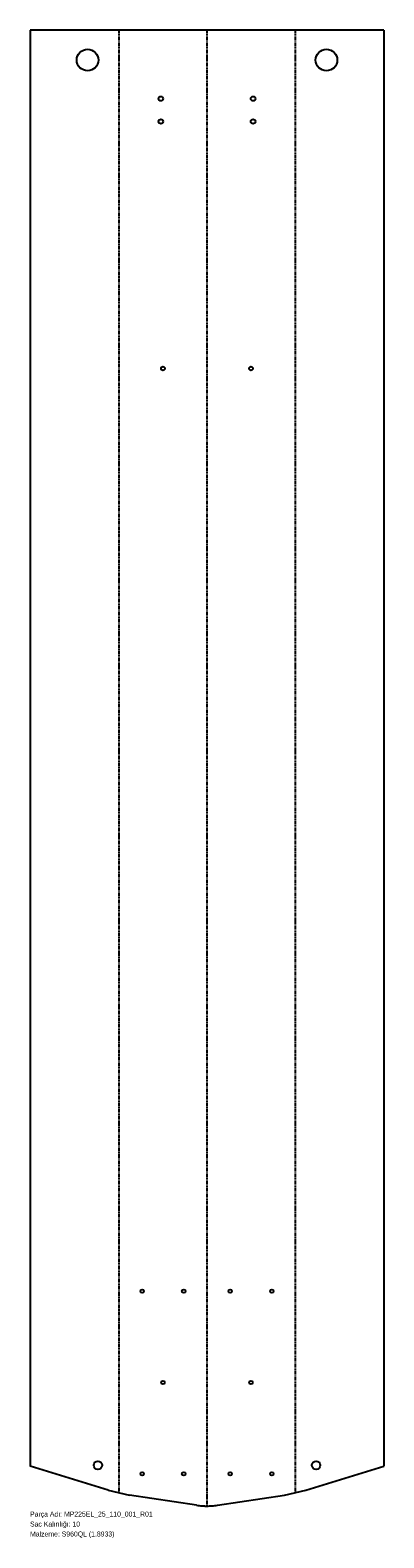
# Model space of a CAD drawing. Header units: millimetres. Extents: x 0 to 851, y -75 to 3556.
import ezdxf

# ---------------------------------------------------------------- set-up
doc = ezdxf.new("R2010")
doc.units = ezdxf.units.MM
for name, pattern in [('SLD-İki-Kısa-Kesik-Çizgili-Uzun-Kesik-Çizgi', [15.748, 8.128, -1.524, 1.524, -1.524, 1.524, -1.524]), ('SLD-Katı', [0]), ('SLD-Sürekli', [0])]:
    doc.linetypes.add(name, pattern=pattern)
doc.layers.add('METIN', color=96, linetype='SLD-Katı')
doc.styles.add('SLDTEXTSTYLE0', font='ARIAL.TTF', dxfattribs={"width": 0.948, "bigfont": 'bigfont'})
doc.styles.add('SLDTEXTSTYLE1', font='ARIAL.TTF', dxfattribs={"width": 0.948})

msp = doc.modelspace()

# ---------------------------------------------------------------- linework, layer by layer
at = {"color": 7, "linetype": 'SLD-Sürekli', "lineweight": 25}
for p, q in [((0.4, 3556.4), (0.4, 97.2)), ((851.3, 3556.4), (0.4, 3556.4)), ((851.3, 3556.4), (851.3, 97.2)), ((188.4, 39.7), (0.4, 97.2)), ((663.3, 39.7), (851.3, 97.2)), ((188.4, 39.7), (239.7, 27.8)), ((612, 27.8), (663.3, 39.7)), ((400.2, 3.2), (239.7, 27.8)), ((451.5, 3.2), (612, 27.8))]:
    msp.add_line(p, q, dxfattribs=at)
at = {"color": 7, "linetype": 'SLD-İki-Kısa-Kesik-Çizgili-Uzun-Kesik-Çizgi'}
for p, q in [((214, 3556.4), (214, 33.7)), ((425.8, 3556.4), (425.8, 1.4)), ((637.7, 3556.4), (637.7, 33.7))]:
    msp.add_line(p, q, dxfattribs=at)
at = {"color": 7, "linetype": 'SLD-Sürekli', "lineweight": 25}
for centre, radius in [((138.4, 3484.4), 26), ((713.3, 3484.4), 26), ((314.9, 3391.4), 5.5), ((536.7, 3391.4), 5.5), ((314.9, 3336.4), 5.5), ((536.7, 3336.4), 5.5), ((319.9, 2741.4), 4.5), ((531.7, 2741.4), 4.5), ((269.9, 518.8), 4.25), ((369.9, 518.8), 4.25), ((481.7, 518.8), 4.25), ((581.7, 518.8), 4.25), ((319.9, 298.8), 4.25), ((531.7, 298.8), 4.25), ((163.4, 99.6), 10), ((688.3, 99.6), 10), ((269.9, 78.8), 4.25), ((369.9, 78.8), 4.25), ((481.7, 78.8), 4.25), ((581.7, 78.8), 4.25)]:
    msp.add_circle(centre, radius, dxfattribs=at)
msp.add_open_spline([(400.2, 3.2), (404.6, 2.6), (408.9, 2.2), (415.3, 1.7), (417.4, 1.6), (420.6, 1.5), (421.7, 1.4), (423.2, 1.4), (423.7, 1.4), (424.8, 1.4), (425.3, 1.4), (428, 1.4), (430.1, 1.4), (433.3, 1.6), (434.4, 1.6), (436, 1.7), (436.5, 1.7), (437.4, 1.8), (437.6, 1.8), (438, 1.8), (438.2, 1.8), (438.4, 1.8), (438.6, 1.9), (442.8, 2.2), (447, 2.6), (451.5, 3.2)], degree=3, knots=[0, 0, 0, 0, 0.25, 0.25, 0.375, 0.375, 0.4375, 0.4375, 0.46875, 0.46875, 0.5, 0.5, 0.625, 0.625, 0.6875, 0.6875, 0.71875, 0.71875, 0.734375, 0.734375, 0.742188, 0.742188, 0.75, 0.75, 1, 1, 1, 1], dxfattribs=at)

# ---------------------------------------------------------------- texts
at = {"layer": 'METIN', "char_height": 12, "attachment_point": 1}
for s, insert, style in [('Sac Kalınlığı: 10', (0, -36), 'SLDTEXTSTYLE0'), ('Parça Adı: MP225EL_25_110_001_R01', (0, -12), 'SLDTEXTSTYLE0'), ('Malzeme: S960QL (1.8933)', (0, -60), 'SLDTEXTSTYLE1')]:
    msp.add_mtext(s, dxfattribs=dict(at, insert=insert, style=style))

doc.saveas('drawing.dxf')
